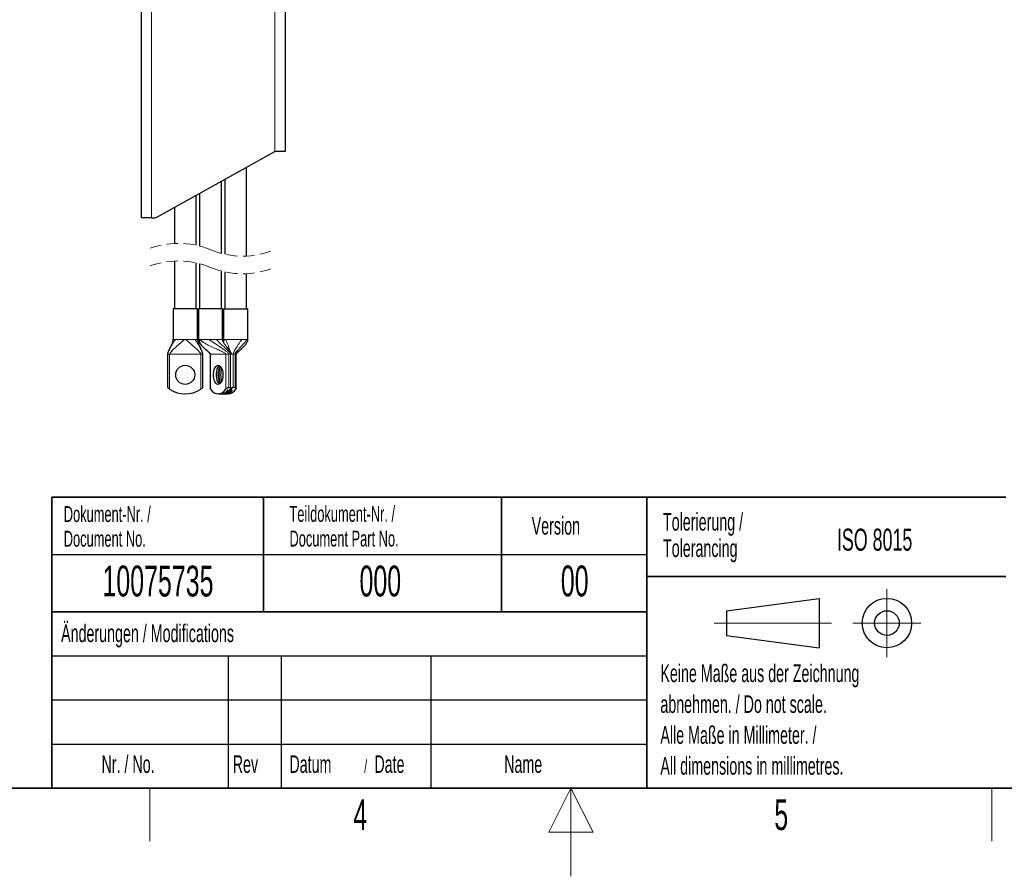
# Model space of a CAD drawing. Header units: millimetres. Extents: x 5 to 418, y 2 to 292.
# Tile 10 of 25: x 154 to 266, y 2 to 99. Entities that reach past the tile are written whole.
import ezdxf

# ---------------------------------------------------------------- set-up
doc = ezdxf.new("R2010")
doc.units = ezdxf.units.MM
doc.linetypes.add('HIDDEN', pattern=[1.905, 1.27, -0.635])
doc.layers.add('SLD-0', color=7, linetype='Continuous')
doc.styles.add('SLDTEXTSTYLE0', font='TXT', dxfattribs={"width": 0.605})

msp = doc.modelspace()

# ---------------------------------------------------------------- linework, layer by layer
at = {"color": 7, "linetype": 'Continuous', "lineweight": 25}
for p, q in [((168.2562, 240.698), (168.2562, 76.698)), ((184.5895, 230.8647), (184.5895, 84.198)), ((170.1116, 76.8029), (183.4229, 84.198)), ((184.5895, 84.198), (183.4229, 84.198)), ((180.2153, 72.3513), (180.2153, 82.4161)), ((177.3479, 72.6507), (177.3479, 80.823)), ((177.7487, 81.0457), (177.7487, 72.5546)), ((174.8812, 79.4527), (174.8812, 73.4844)), ((174.4804, 73.5804), (174.4804, 79.23)), ((172.0137, 77.8596), (172.0137, 73.7838)), ((169.4229, 76.698), (168.2562, 76.698)), ((169.4229, 76.698), (169.7069, 76.698)), ((172.0137, 71.7838), (172.0137, 66.3777)), ((174.4804, 66.3777), (174.4804, 71.5804)), ((174.8812, 71.4844), (174.8812, 66.3777)), ((177.3479, 66.3777), (177.3479, 70.6507)), ((177.7487, 70.5546), (177.7487, 66.3777)), ((180.2153, 66.3777), (180.2153, 70.3513)), ((171.872, 66.3777), (171.872, 62.8777)), ((174.622, 66.3777), (171.872, 66.3777)), ((174.622, 62.8777), (174.622, 66.3777)), ((174.7395, 66.3777), (174.7395, 62.8777)), ((176.8003, 66.3777), (174.7395, 66.3777)), ((177.4895, 66.3777), (176.8003, 66.3777)), ((177.4895, 62.8777), (177.4895, 66.3777)), ((177.607, 66.3777), (177.607, 62.8777)), ((177.607, 66.3777), (180.357, 66.3777)), ((180.357, 62.8777), (180.357, 66.3777)), ((171.8414, 62.6845), (171.872, 62.8777)), ((171.247, 61.211), (171.247, 57.4477)), ((175.247, 57.4477), (175.247, 61.211)), ((176.0763, 61.211), (176.0763, 57.3517)), ((179.0202, 57.3517), (179.0202, 61.211)), ((176.0763, 57.3517), (176.0763, 57.3514)), ((178.1141, 57.1896), (178.1155, 57.1896)), ((178.1882, 57.4477), (178.3905, 57.4477)), ((178.5074, 57.3517), (178.5074, 57.3528)), ((178.6269, 57.1896), (178.6283, 57.1896)), ((178.9033, 57.4477), (178.701, 57.4477)), ((176.9885, 56.711), (177.2911, 56.711)), ((177.2926, 56.711), (177.5952, 56.711)), ((177.5013, 56.711), (177.804, 56.711)), ((177.8054, 56.711), (178.108, 56.711))]:
    msp.add_line(p, q, dxfattribs=at)
at = {"color": 7, "linetype": 'Continuous', "lineweight": 18}
for p, q in [((169.4229, 240.698), (169.4229, 76.698)), ((183.4229, 84.198), (183.4229, 230.8647)), ((171.872, 62.8777), (172.089, 62.8777)), ((172.089, 62.8777), (172.1346, 62.8777)), ((172.1346, 62.8777), (173.1607, 62.8777)), ((173.1607, 62.8777), (173.3334, 62.8777)), ((173.3334, 62.8777), (174.3594, 62.8777)), ((174.3594, 62.8777), (174.405, 62.8777)), ((174.405, 62.8777), (174.622, 62.8777)), ((174.622, 62.8777), (174.6704, 62.6241)), ((174.882, 62.8777), (174.9682, 62.8777)), ((174.9682, 62.8777), (175.9688, 62.8777)), ((175.9688, 62.8777), (176.0495, 62.8777)), ((176.0495, 62.8777), (176.8003, 62.8777)), ((176.8003, 62.8777), (177.4849, 62.8777)), ((177.7495, 62.8777), (177.5811, 62.5959)), ((177.7495, 62.8777), (177.8356, 62.8777)), ((177.8356, 62.8777), (179.6678, 62.8777)), ((179.6678, 62.8777), (180.2021, 62.8777)), ((180.2021, 62.8777), (180.2373, 62.8777)), ((180.2373, 62.8777), (180.3547, 62.8777)), ((171.2603, 61.211), (171.247, 61.211)), ((171.4804, 61.211), (171.2603, 61.211)), ((175.0137, 61.211), (171.4804, 61.211)), ((171.4804, 57.2673), (171.4804, 61.211)), ((175.2338, 61.211), (175.0137, 61.211)), ((175.0137, 61.211), (175.0137, 57.2673)), ((175.247, 61.211), (175.2338, 61.211)), ((176.1074, 61.211), (176.079, 61.211)), ((177.8696, 61.211), (176.1074, 61.211)), ((176.1074, 57.2673), (176.1074, 61.211)), ((178.1144, 61.211), (177.8696, 61.211)), ((177.8696, 61.211), (177.8696, 57.2673)), ((178.1882, 61.211), (178.1144, 61.211)), ((178.3905, 61.211), (178.1882, 61.211)), ((178.1882, 57.4477), (178.1882, 61.211)), ((178.5038, 61.211), (178.3905, 61.211)), ((178.3905, 61.211), (178.3905, 57.4477)), ((178.701, 61.211), (178.5074, 61.211)), ((178.701, 57.4477), (178.701, 61.211)), ((178.9033, 61.211), (178.701, 61.211)), ((178.9033, 61.211), (178.9033, 57.4477)), ((178.9639, 61.211), (178.9033, 61.211))]:
    msp.add_line(p, q, dxfattribs=at)
at = {"color": 7, "linetype": 'Continuous', "lineweight": 25, "flags": 128}
for points in [[(177.5142, 59.1275), (177.5288, 58.8777), (177.5142, 58.6278), (177.4713, 58.3915), (177.4024, 58.1813), (177.3111, 58.0087), (177.2025, 57.8829), (177.0823, 57.8108), (176.9571, 57.7962), (176.8335, 57.8399), (176.7183, 57.9395), (176.6177, 58.0897), (176.5371, 58.2824), (176.4808, 58.5072), (176.4518, 58.7519), (176.4518, 59.0034), (176.4808, 59.2482), (176.5371, 59.473), (176.6177, 59.6657), (176.7183, 59.8159), (176.8335, 59.9155), (176.9571, 59.9592), (177.0823, 59.9446), (177.2025, 59.8724), (177.3111, 59.7466), (177.4024, 59.574), (177.4713, 59.3639), (177.5142, 59.1275)], [(177.1398, 59.9177), (177.1362, 59.9155), (177.021, 59.8159), (176.9204, 59.6657), (176.8397, 59.473), (176.7834, 59.2482), (176.7545, 59.0034), (176.7545, 58.7519), (176.7834, 58.5072), (176.8397, 58.2824), (176.9204, 58.0897), (177.021, 57.9395), (177.1362, 57.8399), (177.1398, 57.8377)], [(177.1405, 59.9172), (177.1376, 59.9155), (177.0224, 59.8159), (176.9218, 59.6657), (176.8412, 59.473), (176.7849, 59.2482), (176.7559, 59.0034), (176.7559, 58.7519), (176.7849, 58.5072), (176.8412, 58.2824), (176.9218, 58.0897), (177.0224, 57.9395), (177.1376, 57.8399), (177.1405, 57.8381)], [(176.1074, 57.2673), (176.3091, 57.0282), (176.5266, 56.8534), (176.7548, 56.7468), (176.9885, 56.711), (177.2221, 56.7468), (177.4504, 56.8534), (177.6679, 57.0282), (177.8696, 57.2673)]]:
    msp.add_lwpolyline(points, dxfattribs=at)
at = {"color": 7, "linetype": 'Continuous', "lineweight": 25}
msp.add_circle((173.247, 58.8777), 1.0833, dxfattribs=at)
for centre, radius, start, end in [((169.7069, 77.5314), 0.8333, 269.999973, 299.054752), ((178.3708, 58.977), 1.4133, 142.811714, 184.030028), ((178.7779, 58.8777), 1.7355, 148.899517, 211.100483), ((179.0304, 58.9159), 1.7672, 157.630001, 181.240791), ((179.0325, 58.9159), 1.7678, 157.69559, 181.239108), ((178.4196, 58.7929), 1.4611, 176.672854, 216.485404), ((179.0304, 58.8394), 1.7672, 178.759209, 202.369999), ((179.0332, 58.8396), 1.7686, 178.765681, 202.299333), ((173.247, 59.7944), 3.0833, 235.042357, 304.957643), ((177.2127, 57.7927), 1.0845, 274.148641, 326.218251), ((177.2141, 57.7927), 1.0845, 274.148641, 326.218247), ((177.4032, 57.8423), 1.1355, 274.955097, 329.579344), ((177.4971, 57.8423), 1.1355, 274.955106, 329.579336), ((177.7255, 57.7927), 1.0845, 274.148652, 326.218236), ((177.7269, 57.7927), 1.0845, 274.148641, 326.218247), ((178.01, 57.8423), 1.1355, 274.955102, 329.579339)]:
    msp.add_arc(centre, radius, start, end, dxfattribs=at)
at = {"color": 7, "linetype": 'HIDDEN', "lineweight": 18}
for centre, start, end in [((172.4766, 64.3365), 67.380135, 112.619865), ((179.7524, 81.7985), 247.380135, 292.619865), ((172.4766, 62.3365), 67.380135, 112.619865), ((179.7524, 79.7985), 247.380135, 292.619865)]:
    msp.add_arc(centre, 9.4586, start, end, dxfattribs=at)
at = {"color": 7, "linetype": 'Continuous', "lineweight": 18}
for points, knots in [([(171.247, 61.211), (171.2474, 61.2208), (171.2482, 61.2419), (171.2537, 61.2753), (171.2666, 61.3331), (171.3055, 61.4544), (171.3837, 61.6369), (171.4971, 61.8645), (171.635, 62.1155), (171.7937, 62.3805), (171.9616, 62.6421), (172.0796, 62.8027), (172.1346, 62.8777)], [0, 0, 0, 0, 0.015489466, 0.033262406, 0.053288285, 0.108939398, 0.233837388, 0.366090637, 0.509974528, 0.685593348, 0.853353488, 1, 1, 1, 1]), ([(175.0137, 61.211), (175.0133, 61.2178), (175.0126, 61.232), (175.0073, 61.254), (174.9947, 61.2904), (174.9476, 61.3795), (174.8322, 61.5227), (174.646, 61.7148), (174.403, 61.9408), (174.118, 62.1917), (173.83, 62.44), (173.5658, 62.6685), (173.4095, 62.8092), (173.3334, 62.8777)], [0, 0, 0, 0, 0.00852016, 0.01791169, 0.02828418, 0.05690355, 0.14392579, 0.25818195, 0.39334515, 0.56086632, 0.73560652, 0.87125068, 1, 1, 1, 1]), ([(175.247, 61.211), (175.2466, 61.2208), (175.2458, 61.2419), (175.2403, 61.2753), (175.2274, 61.3331), (175.1885, 61.4544), (175.1103, 61.6369), (174.9969, 61.8645), (174.859, 62.1155), (174.7003, 62.3805), (174.5325, 62.6421), (174.4145, 62.8027), (174.3594, 62.8777)], [0, 0, 0, 0, 0.01548947, 0.0332624, 0.05328829, 0.10893938, 0.23383741, 0.36609066, 0.50997452, 0.68559338, 0.85335353, 1, 1, 1, 1]), ([(174.7422, 62.8777), (174.7413, 62.8777), (174.7267, 62.8777), (174.8301, 62.8777), (174.8602, 62.8777), (174.882, 62.8777)], [0, 0, 0, 0, 0.01665429, 0.28594069, 1, 1, 1, 1]), ([(177.8696, 61.211), (177.8687, 61.2179), (177.8666, 61.2331), (177.8529, 61.2552), (177.8202, 61.2935), (177.6961, 61.3875), (177.4307, 61.5254), (177.0255, 61.7129), (176.5287, 61.9333), (175.9979, 62.1754), (175.5319, 62.4222), (175.174, 62.6387), (175.0297, 62.8062), (174.9682, 62.8777)], [0, 0, 0, 0, 0.00611642, 0.0134997, 0.02253206, 0.05092251, 0.15039923, 0.28766119, 0.44723987, 0.63291233, 0.8047741, 0.91672864, 1, 1, 1, 1]), ([(178.1882, 61.211), (178.187, 61.221), (178.1843, 61.2431), (178.1673, 61.2766), (178.1269, 61.3369), (178.0048, 61.4631), (177.7798, 61.6429), (177.4664, 61.8669), (177.0974, 62.115), (176.6987, 62.3771), (176.3095, 62.6309), (176.074, 62.8014), (175.9688, 62.8777)], [0, 0, 0, 0, 0.01067763, 0.02379683, 0.03972625, 0.0885619, 0.21092724, 0.34864586, 0.50168996, 0.68805286, 0.86059435, 1, 1, 1, 1]), ([(176.8003, 62.8777), (176.8909, 62.7761), (177.0966, 62.5456), (177.4613, 62.2198), (177.8016, 61.9102), (178.0745, 61.65), (178.2495, 61.4647), (178.3478, 61.3334), (178.3853, 61.2537), (178.3889, 61.2242), (178.3905, 61.211)], [0, 0, 0, 0, 0.17603524, 0.39950549, 0.63203569, 0.77159416, 0.88731936, 0.96168963, 0.98296474, 1, 1, 1, 1]), ([(177.6235, 62.8777), (177.6193, 62.8777), (177.5654, 62.8777), (177.6613, 62.8777), (177.7495, 62.8777)], [0, 0, 0, 0, 0.079231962, 1, 1, 1, 1]), ([(178.3222, 61.5585), (178.3166, 61.5829), (178.2936, 61.6834), (178.2395, 61.8628), (178.1588, 62.1141), (178.0616, 62.3793), (177.9556, 62.6414), (177.8738, 62.8026), (177.8356, 62.8777)], [0, 0, 0, 0, 0.05319793, 0.21957627, 0.39857837, 0.61518871, 0.82080567, 1, 1, 1, 1]), ([(178.701, 61.211), (178.7021, 61.2263), (178.7043, 61.26), (178.7217, 61.3275), (178.767, 61.454), (178.8553, 61.6353), (178.9815, 61.8614), (179.1341, 62.1113), (179.3075, 62.376), (179.4884, 62.6379), (179.6107, 62.8015), (179.6678, 62.8777)], [0, 0, 0, 0, 0.02359379, 0.0522729, 0.10722001, 0.23136224, 0.36351821, 0.50774323, 0.68413749, 0.85277361, 1, 1, 1, 1]), ([(178.9033, 61.211), (178.9041, 61.2209), (178.9058, 61.2424), (178.917, 61.2759), (178.9432, 61.3348), (179.0216, 61.4585), (179.1691, 61.6391), (179.3718, 61.8642), (179.6046, 62.112), (179.8461, 62.3737), (180.0734, 62.626), (180.1874, 62.801), (180.2373, 62.8777)], [0, 0, 0, 0, 0.01378689, 0.03004261, 0.04895139, 0.10389891, 0.23371438, 0.37438902, 0.52700803, 0.70863471, 0.87228538, 1, 1, 1, 1]), ([(179.0179, 61.211), (179.0184, 61.211), (179.0251, 61.211), (178.9843, 61.211), (178.9722, 61.211), (178.9639, 61.211)], [0, 0, 0, 0, 0.02309828, 0.33313968, 1, 1, 1, 1])]:
    msp.add_open_spline(points, degree=3, knots=knots, dxfattribs=at)
at = {"color": 7, "linetype": 'Continuous', "lineweight": 25}
for points, knots in [([(171.8452, 62.6849), (171.8316, 62.6452), (171.7909, 62.5258), (171.6953, 62.3113), (171.5421, 61.9886), (171.393, 61.6878), (171.3159, 61.4747), (171.2949, 61.4167)], [0, 0, 0, 0, 0.09106999, 0.27338119, 0.50872985, 0.86634803, 1, 1, 1, 1]), ([(173.1607, 62.8777), (173.0965, 62.8198), (172.9649, 62.701), (172.761, 62.5238), (172.5399, 62.3329), (172.3091, 62.1331), (172.0696, 61.9208), (171.848, 61.7148), (171.6619, 61.5226), (171.5429, 61.3754), (171.4941, 61.28), (171.4819, 61.2362), (171.4809, 61.2191), (171.4804, 61.211)], [0, 0, 0, 0, 0.10867929, 0.22286718, 0.33951998, 0.47600816, 0.60668187, 0.7418507, 0.85611167, 0.9431375, 0.97850809, 0.98987603, 1, 1, 1, 1]), ([(175.247, 61.211), (175.2465, 61.2228), (175.2449, 61.2553), (175.2332, 61.311), (175.2004, 61.4271), (175.1332, 61.5976), (175.0348, 61.817), (174.9317, 62.0334), (174.8359, 62.2329), (174.7559, 62.408), (174.7012, 62.5351), (174.6771, 62.6047), (174.6704, 62.6241)], [0, 0, 0, 0, 0.02301483, 0.06381319, 0.11114252, 0.25933624, 0.4221421, 0.58247602, 0.72907331, 0.85563268, 0.95979885, 1, 1, 1, 1]), ([(174.7402, 62.8777), (174.7418, 62.8487), (174.7454, 62.7871), (174.7832, 62.6547), (174.8503, 62.5052), (174.9373, 62.41), (174.9731, 62.3709)], [0, 0, 0, 0, 0.15256185, 0.32379619, 0.72190156, 1, 1, 1, 1]), ([(174.882, 62.8777), (174.8638, 62.8203), (174.8265, 62.7032), (174.8817, 62.5127), (174.9961, 62.3202), (175.1697, 62.121), (175.3926, 61.9113), (175.6335, 61.7085), (175.8586, 61.5205), (176.015, 61.3777), (176.0864, 61.2815), (176.105, 61.2366), (176.1066, 61.2191), (176.1074, 61.211)], [0, 0, 0, 0, 0.08147958, 0.16607938, 0.26234994, 0.39064782, 0.52855431, 0.68464497, 0.82491879, 0.93359618, 0.9759221, 0.98882928, 1, 1, 1, 1]), ([(177.5052, 62.7761), (177.5021, 62.7862), (177.492, 62.8192), (177.4904, 62.8538), (177.4893, 62.8777)], [0, 0, 0, 0, 0.30840408, 1, 1, 1, 1]), ([(178.5073, 61.211), (178.5055, 61.2259), (178.4947, 61.314), (178.3471, 61.5354), (178.0753, 61.8954), (177.767, 62.2763), (177.5766, 62.5853), (177.5026, 62.7569), (177.4935, 62.8394), (177.4893, 62.8777)], [0, 0, 0, 0, 0.02267915, 0.13442619, 0.39005837, 0.71869116, 0.87442115, 0.94178507, 1, 1, 1, 1]), ([(177.6072, 62.8777), (177.6056, 62.8548), (177.6021, 62.8051), (177.5832, 62.732), (177.5576, 62.6871), (177.5453, 62.6655)], [0, 0, 0, 0, 0.30823144, 0.66758373, 1, 1, 1, 1]), ([(179.0202, 61.211), (179.0209, 61.2193), (179.0225, 61.2371), (179.0632, 61.337), (179.274, 61.5369), (179.6528, 61.8587), (180.0434, 62.22), (180.2654, 62.5472), (180.3437, 62.7398), (180.3523, 62.8336), (180.3564, 62.8777)], [0, 0, 0, 0, 0.01136521, 0.02451668, 0.14681788, 0.39885205, 0.71715912, 0.87109565, 0.93937902, 1, 1, 1, 1]), ([(180.3309, 62.727), (180.3335, 62.7336), (180.3524, 62.7813), (180.3551, 62.8331), (180.3574, 62.8777)], [0, 0, 0, 0, 0.13900724, 1, 1, 1, 1]), ([(175.4553, 61.8618), (175.5524, 61.7746), (175.7275, 61.6174), (175.9342, 61.4355), (176.038, 61.3123), (176.0668, 61.257), (176.0751, 61.2298), (176.076, 61.2171), (176.0764, 61.211)], [0, 0, 0, 0, 0.43045779, 0.77578895, 0.90687284, 0.9580163, 0.98001877, 1, 1, 1, 1]), ([(179.0202, 61.211), (179.021, 61.2193), (179.0226, 61.2371), (179.0633, 61.337), (179.2724, 61.5387), (179.5056, 61.7185), (179.6517, 61.8678), (179.6695, 61.886)], [0, 0, 0, 0, 0.02619435, 0.05650521, 0.33833793, 0.9191708, 1, 1, 1, 1]), ([(171.247, 57.4477), (171.25, 57.4451), (171.2613, 57.4356), (171.2893, 57.4121), (171.3407, 57.3705), (171.407, 57.3195), (171.4574, 57.2837), (171.4804, 57.2673)], [0, 0, 0, 0, 0.040230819, 0.149646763, 0.371703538, 0.713330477, 1, 1, 1, 1]), ([(175.0137, 57.2673), (175.0453, 57.29), (175.1046, 57.3323), (175.1749, 57.3876), (175.2199, 57.4247), (175.2394, 57.4411), (175.2461, 57.4469), (175.247, 57.4477)], [0, 0, 0, 0, 0.39556983, 0.74077776, 0.90924389, 0.98820862, 1, 1, 1, 1]), ([(176.0807, 57.3517), (176.0802, 57.3398), (176.079, 57.309), (176.0966, 57.2832), (176.1074, 57.2673)], [0, 0, 0, 0, 0.38687005, 1, 1, 1, 1]), ([(177.8696, 57.2673), (177.8901, 57.2912), (177.9348, 57.343), (178.0139, 57.3957), (178.09, 57.4306), (178.146, 57.4457), (178.1776, 57.4472), (178.1882, 57.4477)], [0, 0, 0, 0, 0.24981945, 0.54275493, 0.74803715, 0.91560562, 1, 1, 1, 1]), ([(178.3824, 57.2673), (178.403, 57.2912), (178.4476, 57.343), (178.5268, 57.3957), (178.6028, 57.4306), (178.6588, 57.4457), (178.6904, 57.4472), (178.701, 57.4477)], [0, 0, 0, 0, 0.24981945, 0.54275493, 0.74803715, 0.91560562, 1, 1, 1, 1]), ([(178.3905, 57.4477), (178.4079, 57.4464), (178.4394, 57.4442), (178.4827, 57.4209), (178.5111, 57.3754), (178.5065, 57.3165), (178.4861, 57.2832), (178.4763, 57.2673)], [0, 0, 0, 0, 0.19980831, 0.36233412, 0.54957247, 0.7860762, 1, 1, 1, 1]), ([(178.9033, 57.4477), (178.9207, 57.4464), (178.9522, 57.4442), (178.9955, 57.4209), (179.0239, 57.3754), (179.0193, 57.3165), (178.9989, 57.2832), (178.9891, 57.2673)], [0, 0, 0, 0, 0.19980884, 0.36233407, 0.54957237, 0.786076, 1, 1, 1, 1])]:
    msp.add_open_spline(points, degree=3, knots=knots, dxfattribs=at)
at = {"layer": 'SLD-0', "lineweight": 35}
for p, q in [((158.1167, 45), (225.6167, 45)), ((158.1167, 45), (158.1167, 32)), ((182.1167, 45), (182.1167, 32)), ((209.1167, 45), (209.1167, 32)), ((225.6167, 45), (225.6167, 32)), ((225.6167, 45), (266.3305, 45)), ((225.6167, 45), (225.6167, 36)), ((225.6167, 36), (266.3305, 36)), ((225.6167, 36), (225.6167, 12)), ((158.1167, 32), (158.1167, 12)), ((158.1167, 32), (225.6167, 32)), ((225.6167, 32), (225.6167, 12)), ((26, 12), (408, 12)), ((158.1167, 12), (225.6167, 12)), ((225.6167, 12), (266.3305, 12))]:
    msp.add_line(p, q, dxfattribs=at)
at = {"layer": 'SLD-0'}
for p, q in [((158.1167, 38.5), (225.6167, 38.5)), ((158.1167, 27), (225.6167, 27)), ((178.1167, 27), (178.1167, 12)), ((184.1167, 27), (184.1167, 12)), ((201.1167, 27), (201.1167, 12)), ((158.1167, 22), (225.6167, 22)), ((158.1167, 17), (225.6167, 17))]:
    msp.add_line(p, q, dxfattribs=at)
at = {"layer": 'SLD-0', "lineweight": 25}
for p, q in [((234.6396, 32.1246), (245.1396, 33.5246)), ((245.1396, 33.5246), (245.1396, 27.9246)), ((158.1167, 32), (225.6167, 32)), ((234.6396, 32.1246), (234.6396, 29.3246)), ((234.6396, 29.3246), (245.1396, 27.9246))]:
    msp.add_line(p, q, dxfattribs=at)
at = {"layer": 'SLD-0', "lineweight": 18}
for p, q in [((252.8396, 34.5746), (252.8396, 26.8746)), ((233.2396, 30.7246), (246.5396, 30.7246)), ((248.9896, 30.7246), (256.6896, 30.7246)), ((169.25, 6), (169.25, 12)), ((217, 12), (214.5, 7)), ((217, 2), (217, 12)), ((219.5, 7), (217, 12)), ((264.75, 6), (264.75, 12)), ((214.5, 7), (219.5, 7))]:
    msp.add_line(p, q, dxfattribs=at)
at = {"layer": 'SLD-0', "lineweight": 25}
for radius in [2.8, 1.4]:
    msp.add_circle((252.8396, 30.7246), radius, dxfattribs=at)

# ---------------------------------------------------------------- texts
at = {"layer": 'SLD-0', "style": 'SLDTEXTSTYLE0'}
for s, insert, char_height, attachment_point in [('Dokument-Nr. /', (159.4707, 43.9891), 1.8, 1), ('Teildokument-Nr. /', (185.0721, 44.0073), 1.8, 1), ('Version', (212.5452, 42.7601), 2, 1), ('Tolerierung /', (227.4391, 43.2172), 2, 1), ('ISO 8015', (247.1716, 41.4342), 2.5, 1), ('Document No.', (159.4707, 41.1891), 1.8, 1), ('Document Part No.', (185.0721, 41.2073), 1.8, 1), ('Tolerancing', (227.4391, 40.2172), 2, 1), ('10075735', (170.1557, 37.243), 3.5, 2), ('000', (195.3767, 37.243), 3.5, 2), ('00', (217.424, 37.2527), 3.5, 2), ('Änderungen / Modifications', (159.1698, 30.5619), 2, 1), ('Keine Maße aus der Zeichnung', (227.1404, 26.0307), 2, 1), ('abnehmen. / Do not scale.', (227.1404, 22.5307), 2, 1), ('Alle Maße in Millimeter. /', (227.1404, 19.0307), 2, 1), ('Nr. / No.', (163.7532, 15.7244), 2, 1), ('Rev', (178.6351, 15.7244), 2, 1), ('Datum', (185.0629, 15.7244), 2, 1), ('Date', (194.7022, 15.7244), 2, 1), ('Name', (209.4275, 15.729), 2, 1), ('All dimensions in millimetres.', (227.1404, 15.5307), 2, 1), ('/', (193.5459, 15.2243), 1.5, 1), ('4', (193.1027, 10.743), 3.5, 2), ('5', (240.8527, 10.743), 3.5, 2)]:
    msp.add_mtext(s, dxfattribs=dict(at, insert=insert, char_height=char_height, attachment_point=attachment_point))

doc.saveas('drawing.dxf')
